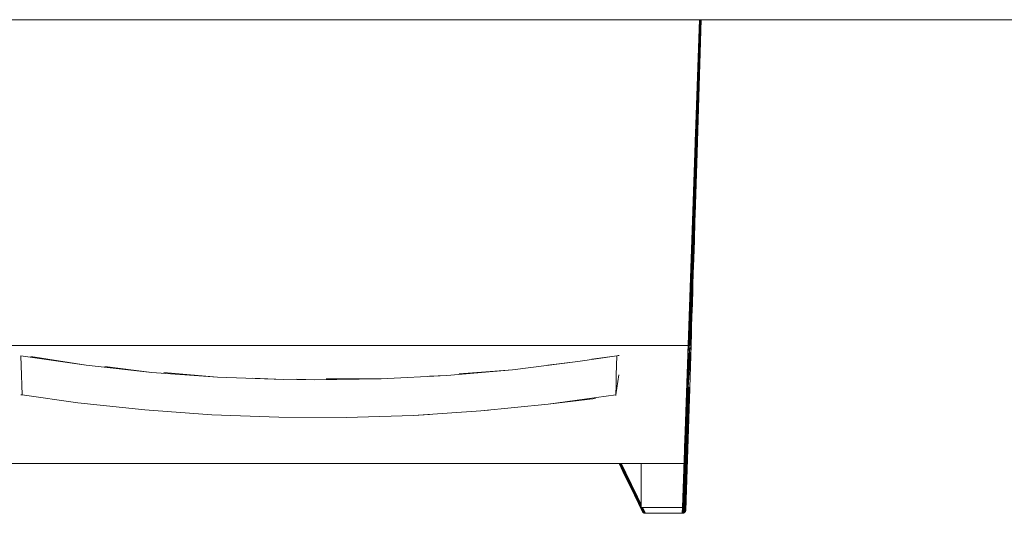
# Model space of a CAD drawing. Header units: centimetres. Extents: x 511 to 2122, y 723 to 1373.
# Tile 59 of 89: x 1525 to 1584, y 1103 to 1133. Entities that reach past the tile are written whole.
import ezdxf

# ---------------------------------------------------------------- set-up
doc = ezdxf.new("R2010")
doc.units = ezdxf.units.CM
for name, color, linetype, lineweight in [('G-IMPT', 8, 'Continuous', 18), ('I-FURN', 30, 'Continuous', 18), ('Q-CASE', 31, 'Continuous', 18)]:
    doc.layers.add(name, color=color, linetype=linetype, lineweight=lineweight)

# ---------------------------------------------------------------- blocks, each defined once
blk = doc.blocks.new('Componentes de gabinete 1 - Componentes de gabinete 1-338338-PROJETO_TÉRREO')
at = {"layer": 'Q-CASE'}
blk.add_line((1565.565, 1133), (1632.063, 1133), dxfattribs=at)
blk = doc.blocks.new('BANQUETA BOSA - Jader Almeida - banqueta BOSSA__skp_3DGeom_118_Defintion-561656-PROJETO_TÉRREO')
at = {"layer": 'G-IMPT'}
for p, q in [((34.6, 1104.1), (39.6, 1266.5)), ((34.6, 1104.1), (39.4, 1265.2)), ((35.1, 1105.2), (40.2, 1267.7)), ((35.1, 1105.2), (39.6, 1265.8)), ((35.9, 1106.7), (41, 1268.7)), ((35.9, 1106.7), (40.2, 1267.7)), ((36.9, 1108.5), (42, 1269.4)), ((36.9, 1108.5), (41, 1268.7)), ((38.1, 1108.9), (43.2, 1269.9)), ((38.1, 1108.9), (43.1, 1269.8)), ((38.1, 1108.9), (42, 1269.4)), ((39.6, 1266.5), (39.6, 1266.5)), ((39.6, 1266.5), (39.6, 1266.5)), ((40.7, 1165.9), (43.2, 1269.9)), ((44.4, 1270), (44.1, 1262.3)), ((44.1, 1262.3), (44.4, 1270)), ((97.3, 1262.3), (93.6, 1270)), ((93.6, 1270), (97.7, 1262.3)), ((94.7, 1269.9), (98.4, 1262.3)), ((94.7, 1269.9), (98.4, 1262.3)), ((95.2, 1269.7), (98.7, 1262.3)), ((99.2, 1262.3), (96.3, 1269.2)), ((106.5, 1247.3), (96.3, 1269.2)), ((96.7, 1268.9), (96.7, 1268.9)), ((96.7, 1268.9), (96.7, 1268.9)), ((96.7, 1268.9), (107.4, 1246.7)), ((96.7, 1268.9), (108.2, 1245.8)), ((96.7, 1268.9), (106.5, 1247.3)), ((108.2, 1245.8), (97.5, 1268.1)), ((98.3, 1266.5), (98.3, 1266.4)), ((98.3, 1266.4), (98.3, 1266.5)), ((105.4, 1247.7), (99.5, 1261.6)), ((99.5, 1260.5), (105.4, 1247.7)), ((99.5, 1260), (105.4, 1247.7)), ((99.5, 1260), (105.4, 1247.7)), ((99.5, 1258.9), (105.4, 1247.7)), ((104.3, 1247.8), (99.5, 1257.8)), ((100.8, 1260.4), (101.2, 1259.5)), ((119.7, 1215.7), (104.3, 1247.8)), ((120.9, 1215.6), (105.4, 1247.7)), ((105.4, 1247.7), (106.5, 1247.3)), ((107.4, 1246.7), (105.8, 1250)), ((121.9, 1215.2), (106.5, 1247.3)), ((122.9, 1214.6), (107.4, 1246.7)), ((107.4, 1246.7), (121.9, 1215.2)), ((123.7, 1213.8), (108.2, 1245.8)), ((108.8, 1244.9), (108.2, 1245.8)), ((108.3, 1245.8), (108.8, 1244.9)), ((122.9, 1214.6), (108.7, 1244.9)), ((37.9, 1212.3), (37.9, 1209.2)), ((125.6, 1203.6), (119.7, 1215.7)), ((126.8, 1203.3), (120.9, 1215.6)), ((127.7, 1203.3), (121.9, 1215.2)), ((128.3, 1203.3), (122.9, 1214.6)), ((128.7, 1203.3), (123.7, 1213.8)), ((37.4, 1180.8), (37.4, 1177.8)), ((34.6, 1104.1), (35.9, 1147.6)), ((35.1, 1105.2), (36.4, 1147.6)), ((35.9, 1106.7), (37.2, 1147.6)), ((36.9, 1108.5), (38.1, 1147.6)), ((313.6, 1133), (223.5, 1123.8)), ((303.2, 1132.1), (313.6, 1133)), ((403.7, 1139), (313.6, 1133)), ((382.2, 1137.9), (403.7, 1139)), ((493.7, 1141.8), (403.7, 1139)), ((583.6, 1141.5), (493.7, 1141.8)), ((673.4, 1138.1), (583.6, 1141.5)), ((763, 1131.6), (673.4, 1138.1)), ((223.5, 1123.8), (133.3, 1111.5)), ((160.5, 1116.1), (223.5, 1123.8)), ((852.5, 1121.9), (763, 1131.6)), ((927.1, 1111.5), (852.5, 1121.9)), ((35, 1106.5), (34.6, 1104.5)), ((35, 1106.4), (34.6, 1104.5)), ((34.6, 1104.5), (34.8, 1106)), ((34.8, 1106), (34.9, 1103.7)), ((35.2, 1106.7), (34.9, 1103.7)), ((35, 1106.5), (34.9, 1103.7)), ((34.9, 1103.7), (35, 1106.4)), ((35, 1106.5), (35.1, 1105.7)), ((35.2, 1106.7), (35.1, 1105.7)), ((35.5, 1104.6), (35.2, 1106.7)), ((35.6, 1107.4), (35.5, 1104.6)), ((35.6, 1107.4), (36.3, 1105.4)), ((35.9, 1107.8), (35.9, 1106.6)), ((35.9, 1107.8), (36.7, 1107.5)), ((36.3, 1105.4), (35.9, 1107.8)), ((35.9, 1107.7), (35.9, 1106.6)), ((35.9, 1107.7), (36.3, 1105.4)), ((36.6, 1107.2), (35.9, 1106.6)), ((35.9, 1106.6), (36.6, 1106.9)), ((36.3, 1106.5), (36.2, 1105)), ((36.9, 1108.5), (36.3, 1105.4)), ((36.4, 1108.1), (36.3, 1105.4)), ((37.3, 1105.9), (36.3, 1105.4)), ((36.4, 1105.2), (36.4, 1106.6)), ((36.4, 1105.2), (37.3, 1105.9)), ((36.9, 1108.5), (37.3, 1105.9)), ((36.9, 1108.5), (37.3, 1105.9)), ((37, 1107.7), (37.4, 1108.7)), ((37.3, 1108.7), (37, 1107.7)), ((37.8, 1107.7), (37, 1107.4)), ((37.3, 1107.1), (37.2, 1105.7)), ((37.3, 1105.9), (38.1, 1108.9)), ((37.3, 1105.9), (37.4, 1108.7)), ((37.3, 1108.7), (37.3, 1105.9)), ((38.3, 1106.3), (37.3, 1105.9)), ((37.3, 1105.7), (38.3, 1106.3)), ((37.3, 1105.7), (38.4, 1106)), ((37.3, 1105.9), (37.3, 1105.7)), ((37.4, 1107.2), (37.4, 1105.7)), ((38, 1106.2), (38, 1105.5)), ((38.3, 1106.3), (38.1, 1108.9)), ((38.4, 1109), (38.3, 1106.3)), ((38.3, 1109), (38.4, 1109)), ((38.4, 1109), (38.3, 1109)), ((38.3, 1106.3), (38.7, 1107.2)), ((38.3, 1106.3), (38.4, 1106)), ((38.4, 1106.3), (38.3, 1105.4)), ((133.3, 1111.5), (129.3, 1084.5)), ((928.9, 1111.2), (927.1, 1111.5)), ((927.1, 1111.5), (928.9, 1111.2)), ((34.4, 1101.4), (32.6, 1045)), ((36.5, 1100.6), (32.6, 1045)), ((37.9, 1100.6), (34.1, 1045)), ((36.5, 1100.6), (34.1, 1045)), ((34.3, 1101.6), (34.4, 1104.3)), ((34.4, 1102.8), (34.3, 1101.4)), ((34.3, 1101.4), (34.4, 1102.8)), ((34.4, 1103.3), (34.6, 1105.4)), ((34.5, 1104.8), (34.4, 1103.3)), ((34.6, 1104.5), (34.4, 1103.3)), ((34.4, 1104.3), (34.4, 1103.3)), ((34.4, 1104.3), (34.4, 1103.3)), ((34.5, 1102.7), (34.4, 1104.3)), ((34.4, 1102.8), (34.6, 1104.1)), ((34.4, 1103.3), (34.6, 1104.1)), ((34.5, 1104.1), (34.4, 1101.6)), ((34.5, 1104.1), (34.4, 1101.6)), ((34.4, 1103.3), (34.4, 1102.8)), ((34.4, 1101.6), (34.5, 1102.5)), ((36.5, 1100.6), (34.4, 1101.4)), ((34.6, 1105.6), (34.5, 1102.7)), ((34.6, 1105.4), (34.5, 1102.7)), ((34.5, 1102.7), (34.5, 1104.8)), ((34.6, 1104.1), (34.5, 1102.5)), ((34.9, 1103.7), (34.5, 1102.7)), ((34.5, 1102.5), (34.9, 1103.7)), ((34.5, 1102.5), (34.9, 1103.5)), ((36.5, 1100.6), (34.5, 1102.5)), ((36.7, 1101.7), (34.5, 1102.5)), ((35.1, 1105.7), (34.6, 1104.5)), ((34.6, 1105.6), (34.6, 1104.5)), ((34.6, 1105.6), (34.9, 1103.7)), ((34.6, 1105.4), (34.6, 1104.5)), ((34.6, 1104.1), (35.1, 1105.2)), ((34.6, 1104.5), (35.1, 1105.2)), ((34.6, 1104.5), (34.6, 1104.1)), ((34.8, 1104.6), (34.7, 1102.9)), ((34.9, 1103.5), (35, 1105)), ((35.5, 1104.6), (34.9, 1103.7)), ((34.9, 1103.5), (35.5, 1104.6)), ((34.9, 1103.5), (35.6, 1104.4)), ((36.7, 1101.7), (34.9, 1103.5)), ((37.1, 1102.8), (34.9, 1103.5)), ((35.1, 1105.7), (35.1, 1105.2)), ((35.3, 1105.5), (35.3, 1104)), ((35.4, 1105.6), (35.4, 1104.1)), ((36.3, 1105.4), (35.5, 1104.6)), ((35.6, 1104.4), (36.3, 1105.4)), ((35.6, 1104.4), (36.4, 1105.2)), ((37.1, 1102.8), (35.6, 1104.4)), ((37.7, 1103.7), (35.6, 1104.4)), ((37.9, 1100.6), (36.2, 1045.2)), ((36.4, 1105.2), (37.3, 1105.7)), ((37.7, 1103.7), (36.4, 1105.2)), ((38.5, 1104.4), (36.4, 1105.2)), ((36.5, 1100.6), (36.7, 1101.7)), ((36.7, 1101.7), (37.1, 1102.8)), ((37.9, 1100.6), (36.7, 1101.7)), ((38.5, 1101.7), (36.7, 1101.7)), ((36.8, 1101.6), (36.8, 1100.6)), ((37.1, 1102.8), (37.7, 1103.7)), ((38.5, 1102.3), (37.1, 1102.8)), ((38.5, 1102.7), (37.1, 1102.8)), ((37.1, 1101.4), (37.1, 1100.6)), ((38.5, 1104.4), (37.3, 1105.7)), ((38.6, 1105.3), (37.3, 1105.7)), ((37.7, 1103.7), (38.5, 1104.4)), ((38.5, 1103.4), (37.7, 1103.7)), ((38.5, 1103.6), (37.7, 1103.7)), ((271.3, 1077.8), (359.1, 1085.5)), ((342.7, 1083.1), (271.3, 1077.8)), ((359.1, 1085.5), (447.1, 1090)), ((382.2, 1086.4), (359.1, 1085.5)), ((447.1, 1090), (535.5, 1091.4)), ((520.4, 1090.2), (447.1, 1090)), ((535.5, 1091.4), (577.7, 1090.9)), ((559.9, 1090.5), (535.5, 1091.4)), ((577.7, 1090.9), (665.8, 1087.7)), ((619.1, 1088.9), (577.7, 1090.9)), ((665.8, 1087.7), (753.6, 1081.3)), ((737.6, 1081.6), (665.8, 1087.7)), ((753.6, 1081.3), (841.3, 1071.8)), ((816.5, 1073.7), (753.6, 1081.3)), ((131.7, 1059.1), (183.8, 1067)), ((183.8, 1067), (271.3, 1077.8)), ((224.3, 1071.5), (183.8, 1067)), ((841.3, 1071.8), (928.7, 1059.1)), ((915.2, 1060.1), (841.3, 1071.8)), ((165.1, 1063.5), (131.7, 1059.1)), ((32.6, 1045), (32.1, 1029.3)), ((32.1, 1029.3), (32.6, 1045)), ((32.4, 1040.8), (32.6, 1044.5)), ((32.7, 1043.3), (32.4, 1040.8)), ((32.4, 1040), (32.4, 1040.8)), ((32.5, 1039.6), (32.4, 1040.8)), ((32.6, 1043.8), (32.5, 1038.8)), ((32.6, 1043.8), (32.5, 1038.8)), ((32.7, 1043.8), (32.5, 1038.8)), ((32.7, 1043.3), (32.5, 1039.6)), ((33.1, 1042.1), (32.5, 1039.6)), ((32.6, 1045), (34.1, 1045)), ((34.2, 1043.8), (32.6, 1045)), ((32.6, 1045), (32.7, 1043.8)), ((32.7, 1043.8), (32.6, 1044.5)), ((34.7, 1042.6), (32.7, 1043.8)), ((32.7, 1043.8), (33.1, 1042.6)), ((34.2, 1043.8), (32.7, 1043.8)), ((33.1, 1042.1), (32.7, 1043.3)), ((33.1, 1042.6), (32.7, 1043.3)), ((33, 1042.9), (32.8, 1037.6)), ((33, 1042.1), (33, 1042.9)), ((33.1, 1042.1), (33, 1038.5)), ((33.8, 1041.1), (33, 1038.5)), ((35.4, 1041.6), (33.1, 1042.6)), ((33.1, 1042.6), (33.8, 1041.6)), ((34.7, 1042.6), (33.1, 1042.6)), ((33.1, 1042.6), (33.1, 1042.1)), ((33.8, 1041.1), (33.1, 1042.1)), ((33.8, 1041.6), (33.1, 1042.1)), ((33.6, 1042.6), (33.5, 1041.4)), ((33.6, 1042.6), (33.5, 1041.4)), ((33.6, 1042.6), (33.6, 1041.4)), ((33.8, 1041.1), (33.6, 1037.5)), ((34.7, 1040.3), (33.6, 1037.5)), ((36.3, 1040.7), (33.8, 1041.6)), ((33.8, 1041.6), (34.8, 1040.7)), ((35.4, 1041.6), (33.8, 1041.6)), ((33.8, 1041.6), (33.8, 1041.1)), ((34.7, 1040.3), (33.8, 1041.1)), ((34.8, 1040.7), (33.8, 1041.1)), ((34.1, 1045), (34.2, 1043.8)), ((34.2, 1043.8), (36.2, 1045.2)), ((34.2, 1043.8), (36.5, 1044)), ((34.2, 1043.8), (36.4, 1043.3)), ((34.2, 1043.8), (34.7, 1042.6)), ((34.3, 1042.6), (34.3, 1040.6)), ((34.4, 1042.6), (34.3, 1040.6)), ((34.4, 1045), (34.4, 1043.7)), ((34.5, 1045), (34.4, 1043.7)), ((34.4, 1040.6), (34.4, 1042.6)), ((34.5, 1043.9), (34.5, 1045)), ((34.7, 1040.3), (34.5, 1036.6)), ((34.7, 1042.6), (36.4, 1042.7)), ((34.7, 1042.6), (36.4, 1042.3)), ((34.7, 1042.6), (35.4, 1041.6)), ((34.8, 1040.7), (34.7, 1040.3)), ((35.8, 1039.7), (34.7, 1040.3)), ((35.9, 1040.2), (34.7, 1040.3)), ((36.3, 1040.4), (34.8, 1040.7)), ((34.8, 1040.7), (35.9, 1040.2)), ((36.3, 1040.7), (34.8, 1040.7)), ((35.3, 1041.6), (35.2, 1040)), ((35.3, 1041.6), (35.3, 1040)), ((35.4, 1041.6), (35.3, 1039.9)), ((35.4, 1041.6), (36.4, 1041.7)), ((35.4, 1041.6), (36.4, 1041.5)), ((35.4, 1041.6), (36.3, 1040.7)), ((35.9, 1040.2), (35.8, 1039.7)), ((36.7, 1050.7), (36.2, 1045.2)), ((36.2, 1045.2), (36.7, 1045.2)), ((36.7, 1045.2), (36.2, 1045.2)), ((36.3, 1040.7), (36.3, 1039.6)), ((31.9, 1022.3), (32.2, 1032.7)), ((32.3, 1031.5), (31.9, 1022.3)), ((32.3, 1031.5), (32, 1021.2)), ((32.7, 1030.4), (32, 1021.2)), ((32.1, 1029.3), (32, 1026.6)), ((32.1, 1025.5), (32.1, 1029.3)), ((32.2, 1032.7), (32.4, 1040)), ((32.5, 1038.8), (32.2, 1032.7)), ((32.3, 1031.5), (32.2, 1032.7)), ((32.5, 1038.8), (32.3, 1031.5)), ((32.9, 1037.1), (32.3, 1031.5)), ((32.7, 1030.4), (32.3, 1031.5)), ((32.7, 1030.4), (32.3, 1020.1)), ((33.3, 1029.4), (32.3, 1020.1)), ((32.5, 1038.8), (32.4, 1040)), ((32.5, 1039.6), (32.4, 1040)), ((33, 1038.5), (32.5, 1039.6)), ((32.5, 1039.6), (32.5, 1038.8)), ((32.9, 1037.6), (32.5, 1038.8)), ((33, 1038.5), (32.5, 1038.8)), ((32.9, 1037.6), (32.7, 1030.4)), ((33.6, 1036.6), (32.7, 1030.4)), ((33.3, 1029.4), (32.7, 1030.4)), ((32.8, 1037.6), (32.9, 1038.5)), ((33, 1038.5), (32.9, 1037.6)), ((33.6, 1036.6), (32.9, 1037.6)), ((33.6, 1037.5), (32.9, 1037.6)), ((33.6, 1037.5), (33, 1038.5)), ((33.3, 1029.4), (33, 1019.1)), ((34.2, 1028.6), (33, 1019.1)), ((33.6, 1036.6), (33.3, 1029.4)), ((34.5, 1035.8), (33.3, 1029.4)), ((34.2, 1028.6), (33.3, 1029.4)), ((33.4, 1037.8), (33.4, 1037.1)), ((34.5, 1036.6), (33.6, 1037.5)), ((33.6, 1037.1), (33.6, 1036.6)), ((34.5, 1035.8), (33.6, 1036.6)), ((34.5, 1036.6), (33.6, 1036.6)), ((34.2, 1028.6), (33.8, 1018.3)), ((35.3, 1028), (33.8, 1018.3)), ((34.2, 1036.1), (34.2, 1036.9)), ((34.2, 1036.9), (34.2, 1036.1)), ((34.2, 1036.9), (34.2, 1036.1)), ((34.5, 1035.8), (34.2, 1028.6)), ((35.6, 1035.2), (34.2, 1028.6)), ((35.3, 1028), (34.2, 1028.6)), ((35.6, 1036.1), (34.5, 1036.6)), ((34.5, 1036.6), (34.5, 1035.8)), ((35.6, 1036.1), (34.5, 1035.8)), ((35.6, 1035.2), (34.5, 1035.8)), ((35.8, 1039.7), (34.7, 1037.1)), ((35.3, 1028), (34.8, 1017.7)), ((35.1, 1036.3), (35.1, 1035.5)), ((35.2, 1036.3), (35.1, 1035.5)), ((35.2, 1036.3), (35.2, 1035.5)), ((35.6, 1035.2), (35.3, 1028)), ((36, 1031.7), (35.3, 1028)), ((35.8, 1039.7), (35.6, 1036.1)), ((36, 1037.1), (35.6, 1036.1)), ((35.6, 1036.1), (35.6, 1035.2)), ((31.4, 1006.5), (31.8, 1020.5)), ((31.9, 1019.3), (31.4, 1006.5)), ((31.9, 1019.3), (31.5, 1005.4)), ((32.3, 1018.2), (31.5, 1005.4)), ((32, 1026.6), (31.8, 1020.5)), ((31.8, 1020.5), (31.9, 1022.3)), ((32, 1021.2), (31.8, 1020.5)), ((31.9, 1019.3), (31.8, 1020.5)), ((32.3, 1018.2), (31.8, 1004.3)), ((32.9, 1017.2), (31.8, 1004.3)), ((31.9, 1020.5), (32, 1026.6)), ((32, 1021.3), (31.9, 1022.3)), ((31.9, 1019.3), (32, 1021.2)), ((32, 1021.2), (31.9, 1019.3)), ((32.3, 1020.1), (31.9, 1019.3)), ((32.3, 1018.2), (31.9, 1019.3)), ((32.1, 1025.5), (32, 1026.6)), ((32.3, 1020.1), (32, 1021.2)), ((32.1, 1018.7), (32.1, 1020.8)), ((32.2, 1018.2), (32.3, 1020.1)), ((33, 1019.1), (32.3, 1020.1)), ((32.3, 1020.1), (32.3, 1018.2)), ((33, 1019.1), (32.3, 1018.2)), ((32.9, 1017.2), (32.3, 1018.2)), ((32.9, 1017.2), (32.4, 1003.3)), ((33.8, 1016.4), (32.4, 1003.3)), ((32.6, 1017.7), (32.5, 1019.8)), ((32.9, 1019.1), (32.8, 1017.2)), ((33, 1019.1), (32.9, 1017.2)), ((33.8, 1018.3), (32.9, 1017.2)), ((33.8, 1016.4), (32.9, 1017.2)), ((33.8, 1018.3), (33, 1019.1)), ((33.2, 1018.9), (33.3, 1016.9)), ((33.8, 1016.4), (33.3, 1002.5)), ((34.8, 1015.8), (33.3, 1002.5)), ((33.6, 1016.6), (33.7, 1018.4)), ((34.8, 1017.7), (33.8, 1018.3)), ((33.8, 1018.3), (33.8, 1016.4)), ((34.8, 1017.7), (33.8, 1016.4)), ((34.8, 1015.8), (33.8, 1016.4)), ((34.8, 1015.8), (34.3, 1001.9)), ((35.7, 1023.4), (34.8, 1017.7)), ((35.5, 1017.5), (34.8, 1017.7)), ((34.8, 1017.7), (34.8, 1015.8)), ((35.5, 1016.8), (34.8, 1015.8)), ((35.5, 1015.6), (34.8, 1015.8)), ((30.8, 989.5), (31.4, 1006.5)), ((31.5, 1005.4), (30.8, 989.5)), ((31.5, 1005.4), (30.9, 988.3)), ((31.8, 1004.3), (30.9, 988.3)), ((31.3, 987.3), (31.8, 1004.3)), ((32.4, 1003.3), (31.3, 987.3)), ((31.5, 1005.4), (31.4, 1006.5)), ((31.8, 1004.3), (31.5, 1005.4)), ((32.4, 1003.3), (31.8, 1004.3)), ((32.4, 1003.3), (31.9, 986.3)), ((33.3, 1002.5), (31.9, 986.3)), ((33.3, 1002.5), (32.4, 1003.3)), ((33.3, 1002.5), (32.7, 985.5)), ((34.3, 1001.9), (32.7, 985.5)), ((34.3, 1001.9), (33.3, 1002.5)), ((33.7, 985), (34.3, 1001.9)), ((35.3, 1010.4), (34.3, 1001.9)), ((35, 1001.7), (34.3, 1001.9)), ((30.3, 970.7), (30.8, 989.5)), ((30.3, 969.6), (30.8, 989.5)), ((30.9, 988.3), (30.3, 969.6)), ((30.8, 989.5), (30.5, 978.4)), ((30.9, 988.3), (30.8, 989.5)), ((30.9, 988.3), (31.3, 987.3)), ((34.8, 995.8), (33.7, 985)), ((30.5, 978.4), (30, 963.8)), ((31.3, 987.3), (30.3, 969.6)), ((31.3, 987.3), (30.3, 969.6)), ((30.7, 968.6), (31.3, 987.3)), ((30.7, 968.8), (31.9, 986.3)), ((31.9, 986.3), (30.7, 968.8)), ((31.9, 986.3), (31.3, 987.3)), ((31.3, 967.6), (31.9, 986.3)), ((32.1, 966.8), (31.9, 986.3)), ((32.7, 985.5), (31.9, 986.3)), ((32.7, 985.5), (32.1, 966.8)), ((33.7, 985), (32.1, 966.8)), ((33.7, 985), (32.1, 966.8)), ((32.7, 985.5), (33.7, 985)), ((33.7, 985), (33, 966.2)), ((33.9, 971.8), (33.7, 985)), ((34.4, 984.7), (33.7, 985)), ((29.6, 949.1), (30, 963.8)), ((29.6, 949.1), (30.1, 962.8)), ((29.7, 948.2), (30.1, 962.8)), ((29.7, 948.2), (30.5, 961.8)), ((30, 963.8), (30.3, 970.7)), ((30, 963.8), (30.3, 969.6)), ((30, 963.8), (30.1, 962.8)), ((30, 947.4), (30.5, 961.8)), ((30.1, 963.8), (30.3, 969.6)), ((30.1, 962.8), (30.3, 969.6)), ((30.1, 962.8), (30.3, 969.6)), ((30.1, 962.8), (30.3, 969.3)), ((30.1, 962.8), (30.7, 968.6)), ((30.1, 962.8), (30.5, 961.8)), ((30.4, 965.5), (30.5, 969.1)), ((30.5, 961.8), (30.7, 968.6)), ((30.5, 961.8), (30.7, 968.5)), ((30.5, 961.8), (31.1, 960.9)), ((31.1, 960.9), (30.7, 968.5)), ((30.9, 965.1), (30.9, 968.1)), ((31.2, 967.6), (31, 960.9)), ((31.1, 960.9), (31.3, 967.6)), ((31.1, 960.9), (32.1, 966.8)), ((31.5, 967.4), (31.5, 963.8)), ((31.9, 960.2), (32.1, 966.8)), ((31.9, 960.2), (32.1, 966.8)), ((32.8, 959.6), (32.1, 966.8)), ((32.4, 963.6), (32.4, 966.7)), ((32.8, 959.6), (33, 966.2)), ((32.8, 959.6), (33.7, 963.8)), ((29, 929), (29.6, 949.1)), ((29, 929), (29.7, 948.2)), ((29.1, 928.3), (29.7, 948.2)), ((29.7, 948.2), (29.6, 949.1)), ((30, 947.4), (29.7, 948.2)), ((30, 947.4), (31.1, 960.9)), ((30.6, 946.6), (31.1, 960.9)), ((30.6, 946.6), (31.9, 960.2)), ((31.1, 960.9), (31.9, 960.2)), ((31.4, 946), (31.9, 960.2)), ((31.4, 946), (32.8, 959.6)), ((31.9, 960.2), (32.8, 959.6)), ((32.4, 945.6), (32.8, 959.6)), ((32.4, 945.6), (33.3, 954.2)), ((32.8, 959.6), (33.5, 959.4)), ((29.1, 928.3), (30, 947.4)), ((29.4, 927.7), (30, 947.4)), ((29.4, 927.7), (30.6, 946.6)), ((30.6, 946.6), (30, 947.4)), ((30, 927.2), (30.6, 946.6)), ((30, 927.2), (31.4, 946)), ((31.4, 946), (30.6, 946.6)), ((30.8, 926.7), (31.4, 946)), ((30.8, 926.7), (32.4, 945.6)), ((32.4, 945.6), (31.4, 946)), ((31.7, 926.3), (32.4, 945.6)), ((31.7, 926.3), (32.7, 937.4)), ((33, 945.4), (32.4, 945.6)), ((28.2, 904.8), (29, 929)), ((28.2, 904.8), (29.1, 928.3)), ((28.3, 904.5), (29.1, 928.3)), ((28.3, 904.5), (29.4, 927.7)), ((28.7, 904.1), (29.4, 927.7)), ((28.7, 904.1), (30, 927.2)), ((29.1, 928.3), (29, 929)), ((29.4, 927.7), (29.1, 928.3)), ((29.3, 903.8), (30, 927.2)), ((29.3, 903.8), (30.8, 926.7)), ((30, 927.2), (29.4, 927.7)), ((30.8, 926.7), (30, 927.2)), ((30.1, 903.5), (30.8, 926.7)), ((30.1, 903.5), (31.7, 926.3)), ((31.7, 926.3), (30.8, 926.7)), ((31, 903.3), (31.7, 926.3)), ((31, 903.3), (32, 915.4)), ((27.4, 878.4), (28.2, 904.8)), ((27.4, 878.4), (28.3, 904.5)), ((27.5, 878.3), (28.3, 904.5)), ((27.5, 878.3), (28.7, 904.1)), ((27.9, 878.2), (28.7, 904.1)), ((27.9, 878.2), (29.3, 903.8)), ((28.3, 904.5), (28.2, 904.8)), ((28.7, 904.1), (28.3, 904.5)), ((28.5, 878.1), (29.3, 903.8)), ((28.5, 878.1), (30.1, 903.5)), ((29.3, 903.8), (28.7, 904.1)), ((29.2, 878), (30.1, 903.5)), ((29.2, 878), (31, 903.3)), ((30.1, 903.5), (29.3, 903.8)), ((31, 903.3), (30.1, 903.5)), ((30.2, 877.9), (31, 903.3)), ((30.2, 877.9), (31.1, 889.8)), ((24.5, 787.5), (27.2, 870.3)), ((24.7, 787.5), (27.4, 870.3)), ((25, 787.5), (27.4, 870.3)), ((25, 787.5), (27.6, 870.3)), ((27.9, 870.3), (25, 787.5)), ((27.6, 870.3), (25, 787.5)), ((25.6, 787.5), (27.9, 870.3)), ((29, 870.3), (25.6, 787.5)), ((28.2, 870.3), (25.6, 787.5)), ((26.1, 831.8), (27.3, 870.3)), ((26.1, 831.8), (27.3, 870.3)), ((26.4, 787.5), (29, 870.3)), ((29, 870.3), (26.4, 787.5)), ((29, 870.3), (26.4, 787.5)), ((27.1, 870.3), (27.4, 878.4)), ((27.4, 878.4), (27.1, 870.3)), ((27.2, 870.3), (27.4, 878.4)), ((27.5, 878.3), (27.2, 870.3)), ((27.2, 870.3), (27.5, 878.3)), ((27.5, 878.3), (27.3, 870.3)), ((27.5, 878.3), (27.3, 870.3)), ((27.3, 870.3), (27.5, 878.3)), ((27.5, 878.3), (27.4, 878.4)), ((27.4, 870.3), (27.5, 878.3)), ((27.4, 870.3), (27.9, 878.2)), ((29.4, 870.3), (27.4, 787.4)), ((29, 870.3), (27.4, 787.4)), ((27.9, 878.2), (27.5, 878.3)), ((27.8, 878.2), (27.6, 870.3)), ((27.9, 878.2), (27.6, 870.3)), ((27.9, 878.2), (27.6, 870.3)), ((27.6, 870.3), (27.9, 878.2)), ((28.5, 878.1), (27.9, 878.2)), ((27.9, 878.2), (27.9, 870.3)), ((28.5, 878.1), (27.9, 870.3)), ((28.5, 878.1), (28.2, 870.3)), ((29.2, 878), (28.2, 870.3)), ((29.2, 878), (28.5, 878.1)), ((28.7, 874.2), (28.6, 870.3)), ((28.8, 874.9), (28.7, 870.3)), ((29.3, 878), (29, 870.3)), ((29, 870.3), (29.2, 878)), ((29, 870.3), (29.2, 878)), ((29.2, 878), (29, 870.3)), ((29.2, 878), (29.4, 870.3)), ((30.2, 877.9), (29.2, 878)), ((29.4, 870.3), (30.2, 877.9)), ((30.4, 870.7), (30.2, 877.9)), ((27.4, 787.4), (29.8, 852.4)), ((24.7, 787.5), (26, 831.8)), ((24.5, 787.5), (25.2, 808.2)), ((25.2, 808.2), (24.5, 787.5)), ((27.4, 787.4), (28, 803.2)), ((19, 609.3), (24.5, 787.5)), ((19, 609.3), (24.7, 787.5)), ((19.1, 609.3), (24.7, 787.5)), ((19.3, 609.3), (25, 787.5)), ((19.5, 609.3), (25, 787.5)), ((19.8, 609.3), (25.6, 787.5)), ((20.1, 609.3), (25.6, 787.5)), ((20.5, 609.3), (26.4, 787.5)), ((20.9, 609.3), (26.4, 787.5)), ((21.4, 609.3), (27.4, 787.4)), ((24.5, 787.5), (24.7, 787.5)), ((24.7, 787.5), (25, 787.5)), ((25, 787.5), (25.6, 787.5)), ((25.6, 787.5), (26.4, 787.5)), ((26.4, 787.5), (27.4, 787.4)), ((26.5, 759.5), (27.4, 787.4))]:
    blk.add_line(p, q, dxfattribs=at)
at = {"layer": 'G-IMPT', "flags": 128}
for points in [[(34.4, 1102.8), (35.6, 1143.4), (36.9, 1184), (38.2, 1224.6), (39.4, 1265.2)], [(39.4, 1265.2), (38.2, 1224.6), (36.9, 1184), (35.6, 1143.4), (34.4, 1102.8)], [(39.4, 1265.2), (39.5, 1265.5), (39.5, 1265.8), (39.6, 1266.1), (39.6, 1266.5)], [(39.6, 1266.5), (39.6, 1266.1), (39.5, 1265.8), (39.5, 1265.5), (39.4, 1265.2)], [(39.6, 1266.5), (39.8, 1266.8), (39.9, 1267.1), (40, 1267.3), (40.1, 1267.6)], [(40.1, 1267.6), (40, 1267.3), (39.9, 1267.1), (39.8, 1266.8), (39.6, 1266.5)], [(39.6, 1266.5), (39.6, 1266.5), (39.6, 1266.5)], [(39.6, 1266.5), (39.6, 1266.5), (39.6, 1266.5)], [(40.1, 1267.6), (40.2, 1267.6), (40.2, 1267.6), (40.2, 1267.7), (40.2, 1267.7)], [(40.2, 1267.7), (40.2, 1267.7), (40.2, 1267.6), (40.2, 1267.6), (40.1, 1267.6)], [(40.2, 1267.7), (40.4, 1267.9), (40.6, 1268.1), (40.7, 1268.4), (40.9, 1268.6)], [(40.9, 1268.6), (40.7, 1268.4), (40.6, 1268.1), (40.4, 1267.9), (40.2, 1267.7)], [(40.9, 1268.6), (40.9, 1268.6), (41, 1268.6), (41, 1268.6), (41, 1268.7)], [(41, 1268.7), (41, 1268.6), (41, 1268.6), (40.9, 1268.6), (40.9, 1268.6)], [(41, 1268.7), (41.2, 1268.8), (41.5, 1269), (41.7, 1269.2), (41.9, 1269.4)], [(41.9, 1269.4), (41.7, 1269.2), (41.5, 1269), (41.2, 1268.8), (41, 1268.7)], [(41.9, 1269.4), (42, 1269.4), (42, 1269.4), (42, 1269.4), (42, 1269.4)], [(42, 1269.4), (42, 1269.4), (42, 1269.4), (42, 1269.4), (41.9, 1269.4)], [(42, 1269.4), (42.3, 1269.5), (42.6, 1269.6), (42.8, 1269.7), (43.1, 1269.8)], [(43.1, 1269.8), (42.8, 1269.7), (42.6, 1269.6), (42.3, 1269.5), (42, 1269.4)], [(43.1, 1269.8), (43.1, 1269.8), (43.2, 1269.8), (43.2, 1269.9), (43.2, 1269.9)], [(43.2, 1269.9), (43.2, 1269.9), (43.2, 1269.8), (43.1, 1269.8), (43.1, 1269.8)], [(43.2, 1269.9), (43.5, 1269.9), (43.8, 1269.9), (44.1, 1270), (44.4, 1270)], [(44.4, 1270), (44.1, 1270), (43.8, 1269.9), (43.5, 1269.9), (43.2, 1269.9)], [(44.4, 1270), (56.7, 1270), (69, 1270), (81.3, 1270), (93.6, 1270)], [(93.6, 1270), (81.3, 1270), (69, 1270), (56.7, 1270), (44.4, 1270)], [(93.6, 1270), (93.9, 1270), (94.1, 1269.9), (94.4, 1269.9), (94.7, 1269.9)], [(94.7, 1269.9), (94.4, 1269.9), (94.1, 1269.9), (93.9, 1270), (93.6, 1270)], [(94.7, 1269.9), (94.7, 1269.9), (94.7, 1269.9), (94.7, 1269.9), (94.7, 1269.9)], [(94.7, 1269.9), (94.8, 1269.8), (95, 1269.8), (95.1, 1269.8), (95.2, 1269.7)], [(95.2, 1269.7), (95.1, 1269.8), (95, 1269.8), (94.8, 1269.8), (94.7, 1269.9)], [(94.7, 1269.9), (94.7, 1269.9), (94.7, 1269.9), (94.7, 1269.9), (94.7, 1269.9)], [(95.2, 1269.7), (95.5, 1269.6), (95.7, 1269.5), (96, 1269.3), (96.3, 1269.2)], [(96.3, 1269.2), (96, 1269.3), (95.7, 1269.5), (95.5, 1269.6), (95.2, 1269.7)], [(96.3, 1269.2), (96.4, 1269.1), (96.5, 1269.1), (96.6, 1269), (96.7, 1268.9)], [(96.7, 1268.9), (96.6, 1269), (96.5, 1269.1), (96.4, 1269.1), (96.3, 1269.2)], [(96.7, 1268.9), (96.7, 1268.9), (96.7, 1268.9)], [(96.7, 1268.9), (96.9, 1268.7), (97.1, 1268.5), (97.3, 1268.3), (97.5, 1268.1)], [(96.7, 1268.9), (96.7, 1268.9), (96.7, 1268.9)], [(97.5, 1268.1), (97.3, 1268.3), (97.1, 1268.5), (96.9, 1268.7), (96.7, 1268.9)], [(97.5, 1268), (97.6, 1267.9), (97.7, 1267.8)], [(97.7, 1267.8), (97.6, 1267.9), (97.5, 1268)], [(34.6, 1105.6), (34.7, 1105.7), (34.7, 1105.8), (34.7, 1105.9), (34.8, 1106)], [(34.8, 1106), (34.7, 1105.9), (34.7, 1105.8), (34.7, 1105.7), (34.6, 1105.6)], [(34.8, 1106), (34.8, 1106.1), (34.9, 1106.2), (34.9, 1106.3), (35, 1106.4)], [(35, 1106.4), (34.9, 1106.3), (34.9, 1106.2), (34.8, 1106.1), (34.8, 1106)], [(35, 1106.5), (35, 1106.5), (35.1, 1106.6), (35.1, 1106.6), (35.2, 1106.7)], [(35.2, 1106.7), (35.1, 1106.6), (35.1, 1106.6), (35, 1106.5), (35, 1106.5)], [(35, 1106.4), (35, 1106.4), (35, 1106.4), (35, 1106.4), (35, 1106.5)], [(35, 1106.5), (35, 1106.4), (35, 1106.4), (35, 1106.4), (35, 1106.4)], [(35.2, 1106.7), (35.3, 1106.9), (35.4, 1107), (35.5, 1107.2)], [(35.5, 1107.2), (35.4, 1107), (35.3, 1106.9), (35.2, 1106.7)], [(35.6, 1107.4), (35.7, 1107.5), (35.8, 1107.6), (35.8, 1107.7), (35.9, 1107.7)], [(35.9, 1107.7), (35.8, 1107.7), (35.8, 1107.6), (35.7, 1107.5), (35.6, 1107.4)], [(35.6, 1107.4), (35.6, 1107.4), (35.6, 1107.4)], [(35.6, 1107.4), (35.6, 1107.4), (35.6, 1107.4)], [(35.9, 1107.8), (36.1, 1107.8), (36.2, 1107.9), (36.3, 1108), (36.4, 1108.1)], [(36.4, 1108.1), (36.3, 1108), (36.2, 1107.9), (36.1, 1107.8), (35.9, 1107.8)], [(35.9, 1107.7), (35.9, 1107.7), (35.9, 1107.7), (35.9, 1107.7), (35.9, 1107.8)], [(35.9, 1107.8), (35.9, 1107.7), (35.9, 1107.7), (35.9, 1107.7), (35.9, 1107.7)], [(36.4, 1108.1), (36.5, 1108.2), (36.6, 1108.3), (36.8, 1108.4)], [(36.8, 1108.4), (36.6, 1108.3), (36.5, 1108.2), (36.4, 1108.1)], [(36.9, 1108.5), (37, 1108.5), (37.1, 1108.6), (37.2, 1108.6), (37.3, 1108.7)], [(37.3, 1108.7), (37.2, 1108.6), (37.1, 1108.6), (37, 1108.5), (36.9, 1108.5)], [(36.9, 1108.5), (36.9, 1108.5), (36.9, 1108.5), (36.9, 1108.5), (36.9, 1108.5)], [(36.9, 1108.5), (36.9, 1108.5), (36.9, 1108.5), (36.9, 1108.5), (36.9, 1108.5)], [(37.3, 1108.7), (37.3, 1108.7), (37.3, 1108.7), (37.3, 1108.7), (37.4, 1108.7)], [(37.4, 1108.7), (37.3, 1108.7), (37.3, 1108.7), (37.3, 1108.7), (37.3, 1108.7)], [(37.4, 1108.7), (37.5, 1108.8), (37.7, 1108.8), (37.9, 1108.9), (38.1, 1108.9)], [(38.1, 1108.9), (37.9, 1108.9), (37.7, 1108.8), (37.5, 1108.8), (37.4, 1108.7)], [(38.1, 1108.9), (38.2, 1109), (38.3, 1109)], [(38.3, 1109), (38.2, 1109), (38.1, 1108.9)], [(38.7, 1109.1), (38.6, 1109.1), (38.5, 1109.1), (38.4, 1109)], [(38.4, 1109), (38.5, 1109.1), (38.6, 1109.1), (38.7, 1109.1)], [(133.3, 1111.5), (132.9, 1098.4), (132.5, 1085.3), (132.1, 1072.2), (131.7, 1059.1)], [(131.7, 1059.1), (132.1, 1072.2), (132.5, 1085.3), (132.9, 1098.4), (133.3, 1111.5)], [(133.2, 1112.4), (133.2, 1112.1), (133.3, 1111.8), (133.3, 1111.5)], [(133.3, 1111.5), (133.3, 1111.8), (133.2, 1112.1), (133.2, 1112.4)], [(928.7, 1059.1), (928.3, 1072.2), (927.9, 1085.3), (927.5, 1098.4), (927.1, 1111.5)], [(927.1, 1111.5), (927.5, 1098.4), (927.9, 1085.3), (928.3, 1072.2), (928.7, 1059.1)], [(34.3, 1101.6), (34.4, 1102.3), (34.4, 1102.9), (34.4, 1103.6), (34.4, 1104.3)], [(34.4, 1104.3), (34.4, 1103.6), (34.4, 1102.9), (34.4, 1102.3), (34.3, 1101.6)], [(34.4, 1104.3), (34.4, 1104.5), (34.4, 1104.6), (34.4, 1104.7), (34.5, 1104.8)], [(34.5, 1104.8), (34.4, 1104.7), (34.4, 1104.6), (34.4, 1104.5), (34.4, 1104.3)], [(34.4, 1104.3), (34.4, 1104.3), (34.4, 1104.3), (34.4, 1104.3), (34.4, 1104.3)], [(34.4, 1104.3), (34.4, 1104.3), (34.4, 1104.3), (34.4, 1104.3), (34.4, 1104.3)], [(34.5, 1104.8), (34.5, 1105), (34.5, 1105.1), (34.6, 1105.3), (34.6, 1105.4)], [(34.6, 1105.4), (34.6, 1105.3), (34.5, 1105.1), (34.5, 1105), (34.5, 1104.8)], [(34.6, 1105.4), (34.6, 1105.4), (34.6, 1105.5), (34.6, 1105.5), (34.6, 1105.6)], [(34.6, 1105.6), (34.6, 1105.5), (34.6, 1105.5), (34.6, 1105.4), (34.6, 1105.4)], [(37.9, 1100.6), (37.6, 1100.6), (37.2, 1100.6), (36.9, 1100.6), (36.5, 1100.6)], [(36.5, 1100.6), (36.9, 1100.6), (37.2, 1100.6), (37.6, 1100.6), (37.9, 1100.6)], [(128.6, 1058.6), (130.1, 1058.9), (131.7, 1059.1)], [(131.7, 1059.1), (130.1, 1058.9), (128.6, 1058.6)], [(34.1, 1045), (34.6, 1045.1), (35.2, 1045.1), (35.7, 1045.2), (36.2, 1045.2)], [(36.2, 1045.2), (35.7, 1045.2), (35.2, 1045.1), (34.6, 1045.1), (34.1, 1045)], [(32.1, 1029.3), (32.1, 1029.1), (32.1, 1028.8), (32.1, 1028.5)], [(32.1, 1028.5), (32.1, 1028.8), (32.1, 1029.1), (32.1, 1029.3)], [(30.3, 970.7), (30.3, 970.4), (30.3, 970.1), (30.3, 969.9)], [(30.3, 969.9), (30.3, 970.1), (30.3, 970.4), (30.3, 970.7)], [(30.3, 969.6), (30.4, 969.3), (30.5, 969.1), (30.6, 968.8), (30.7, 968.6)], [(30.7, 968.6), (30.6, 968.8), (30.5, 969.1), (30.4, 969.3), (30.3, 969.6)], [(30.7, 968.5), (30.8, 968.3), (31, 968.1), (31.1, 967.8), (31.3, 967.6)], [(31.3, 967.6), (31.1, 967.8), (31, 968.1), (30.8, 968.3), (30.7, 968.5)], [(31.3, 967.6), (31.5, 967.4), (31.7, 967.2), (31.9, 967), (32.1, 966.8)], [(32.1, 966.8), (31.9, 967), (31.7, 967.2), (31.5, 967.4), (31.3, 967.6)], [(32.1, 966.8), (32.3, 966.7), (32.6, 966.5), (32.8, 966.4), (33, 966.2)], [(32.1, 966.8), (32.1, 966.8), (32.1, 966.8), (32.1, 966.8), (32.1, 966.8)], [(32.1, 966.8), (32.1, 966.8), (32.1, 966.8), (32.1, 966.8), (32.1, 966.8)], [(33, 966.2), (32.8, 966.4), (32.6, 966.5), (32.3, 966.7), (32.1, 966.8)], [(33, 966.2), (33.3, 966.1), (33.5, 966), (33.8, 966)], [(33.8, 966), (33.5, 966), (33.3, 966.1), (33, 966.2)], [(27.1, 870.3), (27.1, 870.3), (27.2, 870.3), (27.2, 870.3), (27.2, 870.3)], [(27.2, 870.3), (27.2, 870.3), (27.2, 870.3), (27.1, 870.3), (27.1, 870.3)], [(27.2, 870.3), (27.2, 870.3), (27.2, 870.3), (27.2, 870.3), (27.3, 870.3)], [(27.3, 870.3), (27.2, 870.3), (27.2, 870.3), (27.2, 870.3), (27.2, 870.3)], [(27.3, 870.3), (27.3, 870.3), (27.3, 870.3), (27.3, 870.3), (27.4, 870.3)], [(27.4, 870.3), (27.3, 870.3), (27.3, 870.3), (27.3, 870.3), (27.3, 870.3)], [(27.4, 870.3), (27.4, 870.3), (27.5, 870.3), (27.6, 870.3), (27.6, 870.3)], [(27.6, 870.3), (27.6, 870.3), (27.5, 870.3), (27.4, 870.3), (27.4, 870.3)], [(27.6, 870.3), (27.7, 870.3), (27.8, 870.3), (27.8, 870.3), (27.9, 870.3)], [(27.9, 870.3), (27.8, 870.3), (27.8, 870.3), (27.7, 870.3), (27.6, 870.3)], [(27.9, 870.3), (27.9, 870.3), (28, 870.3), (28.1, 870.3), (28.2, 870.3)], [(28.2, 870.3), (28.1, 870.3), (28, 870.3), (27.9, 870.3), (27.9, 870.3)], [(28.2, 870.3), (28.4, 870.3), (28.6, 870.3), (28.8, 870.3), (29, 870.3)], [(29, 870.3), (28.8, 870.3), (28.6, 870.3), (28.4, 870.3), (28.2, 870.3)], [(29, 870.3), (29, 870.3), (29, 870.3), (29, 870.3), (29, 870.3)], [(29, 870.3), (29.1, 870.3), (29.2, 870.3), (29.3, 870.3), (29.4, 870.3)], [(29.4, 870.3), (29.3, 870.3), (29.2, 870.3), (29.1, 870.3), (29, 870.3)], [(29, 870.3), (29, 870.3), (29, 870.3), (29, 870.3), (29, 870.3)], [(29.4, 870.3), (29.6, 870.3), (29.9, 870.2), (30.2, 870.2), (30.4, 870.2)], [(30.4, 870.2), (30.2, 870.2), (29.9, 870.2), (29.6, 870.3), (29.4, 870.3)]]:
    blk.add_lwpolyline(points, dxfattribs=at)
blk = doc.blocks.new('BANQUETA BOSA - Jader Almeida - banqueta BOSSA__skp_SimLab-561661-PROJETO_TÉRREO')
at = {"xscale": 0.2030840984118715, "yscale": 0.2030840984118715, "zscale": 0.2030840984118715}
blk.add_blockref('BANQUETA BOSA - Jader Almeida - banqueta BOSSA__skp_3DGeom_118_Defintion-561656-PROJETO_TÉRREO', (-107.67, -128.96), dxfattribs=at)
blk = doc.blocks.new('BANQUETA BOSA - Jader Almeida - banqueta BOSSA__skp-561655-PROJETO_TÉRREO')
blk.add_blockref('BANQUETA BOSA - Jader Almeida - banqueta BOSSA__skp_SimLab-561661-PROJETO_TÉRREO', (-107.67, 128.96))
blk = doc.blocks.new('BANQUETA BOSA - Jader Almeida - BANQUETA BOSA - Jader Almeida-558995-PROJETO_TÉRREO')
at = {"layer": 'I-FURN'}
for p, q in [((-23.973, 29.467), (-25.002, 0)), ((-21.473, 29.467), (-23.973, 29.467)), ((-21.473, 26.808), (-21.473, 29.467)), ((-21.473, 26.808), (-24.066, 26.808)), ((17.027, 26.808), (-21.473, 26.808)), ((-24.315, 19.671), (20.389, 19.671)), ((-25.002, 0), (20.933, 0))]:
    blk.add_line(p, q, dxfattribs=at)
at = {"xscale": 0.222222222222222, "yscale": 0.222222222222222, "zscale": 0.222222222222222}
blk.add_blockref('BANQUETA BOSA - Jader Almeida - banqueta BOSSA__skp-561655-PROJETO_TÉRREO', (21.893, -27.498), dxfattribs=at)

msp = doc.modelspace()

# ---------------------------------------------------------------- block references
at = {"layer": 'I-FURN', "rotation": 180}
msp.add_blockref('BANQUETA BOSA - Jader Almeida - BANQUETA BOSA - Jader Almeida-558995-PROJETO_TÉRREO', (1540.563, 1133), dxfattribs=at)
at = {"layer": 'Q-CASE'}
msp.add_blockref('Componentes de gabinete 1 - Componentes de gabinete 1-338338-PROJETO_TÉRREO', (0, 0), dxfattribs=at)

doc.saveas('drawing.dxf')
